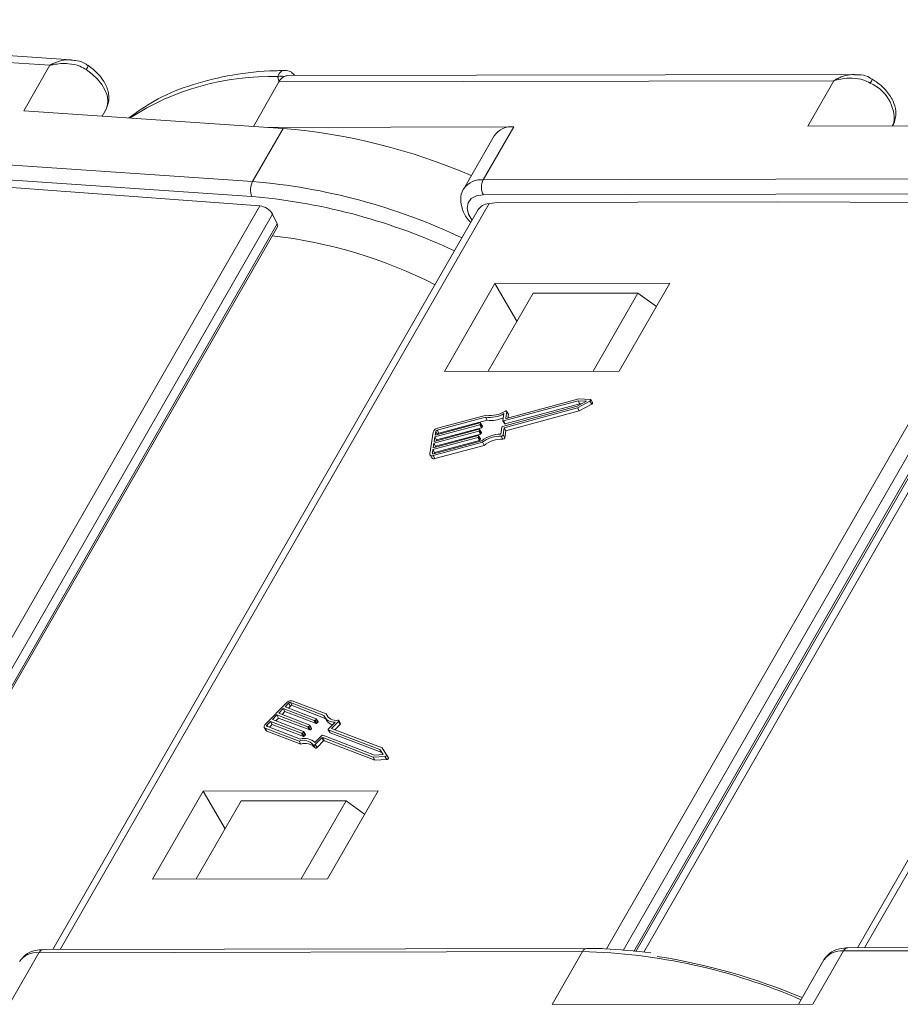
# Model space of a CAD drawing. Header units: millimetres. Extents: x 2471 to 3393, y -390 to 262.
# Tile 33 of 49: x 3081 to 3114, y 100 to 137. Entities that reach past the tile are written whole.
import ezdxf

# ---------------------------------------------------------------- set-up
doc = ezdxf.new("R2010")
doc.units = ezdxf.units.MM

msp = doc.modelspace()

# ---------------------------------------------------------------- linework, layer by layer
at = {"color": 7, "linetype": 'Continuous', "lineweight": 15}
for p, q in [((3082.113, 135.132), (3060.582, 136.6)), ((3082.896, 135.336), (3060.908, 136.835)), ((3081.137, 133.433), (3082.113, 135.132)), ((3112.142, 134.792), (3090.993, 134.745)), ((3090.667, 134.51), (3089.713, 132.848)), ((3111.394, 134.556), (3090.667, 134.51)), ((3110.418, 132.857), (3111.394, 134.556)), ((3081.137, 133.433), (3090.818, 132.773)), ((3084.207, 133.494), (3084.057, 133.234)), ((3084.059, 133.234), (3084.207, 133.494)), ((3110.418, 132.857), (3119.737, 132.878)), ((3113.635, 132.985), (3113.565, 132.864)), ((3113.588, 132.864), (3113.635, 132.985)), ((3113.591, 132.864), (3113.652, 133.021)), ((3113.652, 133.021), (3113.635, 132.985)), ((3090.818, 132.773), (3089.679, 130.791)), ((3099.437, 132.833), (3090.244, 132.812)), ((3098.705, 132.5), (3097.567, 130.517)), ((3099.437, 132.833), (3098.298, 130.85)), ((3068.591, 132.229), (3089.679, 130.791)), ((3089.652, 130.226), (3068.564, 131.664)), ((3098.298, 130.85), (3118.599, 130.895)), ((3089.952, 129.876), (3079.949, 130.615)), ((3118.6, 130.33), (3098.299, 130.285)), ((3098.511, 129.963), (3082.494, 102.085)), ((3089.807, 130.215), (3089.652, 130.226)), ((3098.842, 130.003), (3098.511, 129.963)), ((3098.842, 130.003), (3109.293, 130.026)), ((3102.901, 102.109), (3118.921, 129.993)), ((3118.921, 129.993), (3109.293, 130.026)), ((3128.557, 130.03), (3112.541, 102.151)), ((3073.917, 101.965), (3089.952, 129.876)), ((3090.426, 129.57), (3074.514, 101.873)), ((3098.112, 129.738), (3082.224, 102.084)), ((3090.603, 129.204), (3090.426, 129.57)), ((3119.411, 129.709), (3103.521, 102.053)), ((3128.158, 129.804), (3112.27, 102.151)), ((3074.869, 101.818), (3090.603, 129.204)), ((3103.924, 102.016), (3119.624, 129.342)), ((3104.001, 102.009), (3119.636, 129.222)), ((3074.929, 101.808), (3090.607, 129.098)), ((3119.739, 128.878), (3104.288, 101.983)), ((3098.734, 126.977), (3096.847, 123.692)), ((3105.266, 126.991), (3098.734, 126.977)), ((3099.553, 125.564), (3098.734, 126.977)), ((3103.378, 123.706), (3105.266, 126.991)), ((3098.48, 123.695), (3100.155, 126.612)), ((3104.074, 126.621), (3100.155, 126.612)), ((3102.399, 123.704), (3104.074, 126.621)), ((3104.761, 126.113), (3104.074, 126.621)), ((3096.847, 123.692), (3103.378, 123.706)), ((3101.84, 122.593), (3099.051, 121.84)), ((3101.869, 122.666), (3099.154, 121.933)), ((3101.809, 122.389), (3102.151, 122.579)), ((3101.817, 122.326), (3102.283, 122.585)), ((3102.151, 122.579), (3101.84, 122.593)), ((3101.84, 122.593), (3101.906, 122.48)), ((3102.293, 122.647), (3101.869, 122.666)), ((3102.283, 122.585), (3102.349, 122.472)), ((3102.38, 122.524), (3102.314, 122.637)), ((3099.02, 121.636), (3101.809, 122.389)), ((3099.079, 121.587), (3101.817, 122.326)), ((3101.906, 122.48), (3099.117, 121.727)), ((3099.134, 121.943), (3099.171, 122.189)), ((3099.145, 121.474), (3101.883, 122.213)), ((3099.235, 122.089), (3099.169, 122.202)), ((3099.171, 122.189), (3099.237, 122.076)), ((3101.817, 122.326), (3101.883, 122.213)), ((3101.883, 122.213), (3102.349, 122.472)), ((3101.967, 122.477), (3101.906, 122.48)), ((3098.378, 121.984), (3096.571, 121.496)), ((3098.418, 122.059), (3096.582, 121.564)), ((3098.444, 121.871), (3096.637, 121.383)), ((3098.378, 121.984), (3098.444, 121.871)), ((3099.031, 121.851), (3099.071, 122.113)), ((3099.032, 121.844), (3099.097, 121.731)), ((3099.051, 121.84), (3099.117, 121.727)), ((3099.134, 121.943), (3099.14, 121.933)), ((3099.217, 121.95), (3099.237, 122.076)), ((3098.13, 121.461), (3096.452, 121.008)), ((3096.463, 121.076), (3098.141, 121.529)), ((3098.167, 121.699), (3096.489, 121.246)), ((3096.499, 121.314), (3098.177, 121.767)), ((3096.52, 121.449), (3096.499, 121.314)), ((3096.52, 121.449), (3096.585, 121.337)), ((3098.232, 121.586), (3096.554, 121.133)), ((3096.571, 121.496), (3096.637, 121.383)), ((3098.13, 121.461), (3098.196, 121.348)), ((3098.161, 121.518), (3098.156, 121.484)), ((3098.156, 121.484), (3098.222, 121.371)), ((3098.226, 121.412), (3098.16, 121.525)), ((3098.161, 121.518), (3098.227, 121.405)), ((3098.167, 121.699), (3098.232, 121.586)), ((3098.198, 121.756), (3098.192, 121.722)), ((3098.192, 121.722), (3098.258, 121.609)), ((3098.262, 121.649), (3098.197, 121.762)), ((3098.198, 121.756), (3098.263, 121.643)), ((3098.263, 121.643), (3098.258, 121.609)), ((3098.954, 121.351), (3098.994, 121.613)), ((3099.039, 121.325), (3099.079, 121.587)), ((3099.079, 121.587), (3099.145, 121.474)), ((3099.104, 121.212), (3099.145, 121.474)), ((3096.427, 121.424), (3096.302, 120.61)), ((3098.094, 121.224), (3096.416, 120.771)), ((3096.426, 120.839), (3098.104, 121.292)), ((3096.436, 120.614), (3098.243, 121.101)), ((3096.489, 121.246), (3096.463, 121.076)), ((3098.159, 121.111), (3096.481, 120.658)), ((3096.489, 121.246), (3096.554, 121.133)), ((3098.196, 121.348), (3096.518, 120.895)), ((3096.554, 121.133), (3096.549, 121.1)), ((3098.094, 121.224), (3098.159, 121.111)), ((3098.125, 121.281), (3098.12, 121.247)), ((3098.12, 121.247), (3098.185, 121.134)), ((3098.189, 121.174), (3098.124, 121.287)), ((3098.125, 121.281), (3098.19, 121.168)), ((3098.19, 121.168), (3098.185, 121.134)), ((3098.227, 121.405), (3098.222, 121.371)), ((3098.968, 121.276), (3099.033, 121.163)), ((3099.039, 121.325), (3099.104, 121.212)), ((3096.416, 120.771), (3096.395, 120.635)), ((3096.416, 120.771), (3096.481, 120.658)), ((3096.426, 120.546), (3098.262, 121.041)), ((3096.452, 121.008), (3096.426, 120.839)), ((3096.452, 121.008), (3096.518, 120.895)), ((3096.491, 120.433), (3098.327, 120.928)), ((3096.518, 120.895), (3096.513, 120.862)), ((3098.262, 121.041), (3098.327, 120.928)), ((3096.309, 120.571), (3096.374, 120.458)), ((3096.395, 120.635), (3096.407, 120.614)), ((3096.426, 120.546), (3096.491, 120.433)), ((3096.481, 120.658), (3096.476, 120.625)), ((3090.963, 111.317), (3090.152, 110.501)), ((3091.027, 111.292), (3090.892, 111.156)), ((3090.892, 111.156), (3092.053, 110.71)), ((3091.093, 111.179), (3091.021, 111.107)), ((3091.027, 111.292), (3091.093, 111.179)), ((3092.344, 110.833), (3091.093, 111.314)), ((3091.093, 111.314), (3091.159, 111.201)), ((3092.395, 110.726), (3091.159, 111.201)), ((3092.431, 110.893), (3091.161, 111.382)), ((3090.588, 110.851), (3090.419, 110.681)), ((3091.749, 110.404), (3090.588, 110.851)), ((3090.588, 110.851), (3090.653, 110.738)), ((3090.824, 111.089), (3090.655, 110.919)), ((3090.655, 110.919), (3091.817, 110.472)), ((3090.89, 110.976), (3090.784, 110.869)), ((3091.986, 110.642), (3090.824, 111.089)), ((3090.824, 111.089), (3090.89, 110.976)), ((3092.051, 110.529), (3090.89, 110.976)), ((3092.373, 110.764), (3092.438, 110.651)), ((3092.431, 110.893), (3092.497, 110.78)), ((3092.501, 110.763), (3092.497, 110.78)), ((3090.214, 110.43), (3091.465, 109.949)), ((3090.351, 110.613), (3090.216, 110.477)), ((3090.216, 110.477), (3090.251, 110.416)), ((3090.417, 110.5), (3090.311, 110.393)), ((3091.512, 110.166), (3090.351, 110.613)), ((3090.351, 110.613), (3090.417, 110.5)), ((3091.578, 110.053), (3090.417, 110.5)), ((3090.419, 110.681), (3091.58, 110.234)), ((3090.653, 110.738), (3090.547, 110.631)), ((3091.815, 110.291), (3090.653, 110.738)), ((3091.749, 110.404), (3091.815, 110.291)), ((3091.816, 110.449), (3091.782, 110.415)), ((3091.782, 110.415), (3091.848, 110.302)), ((3091.816, 110.449), (3091.881, 110.336)), ((3091.887, 110.355), (3091.822, 110.468)), ((3091.986, 110.642), (3092.051, 110.529)), ((3092.053, 110.687), (3092.019, 110.653)), ((3092.019, 110.653), (3092.084, 110.54)), ((3092.053, 110.687), (3092.118, 110.574)), ((3092.124, 110.593), (3092.059, 110.706)), ((3092.118, 110.574), (3092.084, 110.54)), ((3092.508, 110.324), (3092.77, 110.586)), ((3092.623, 110.35), (3092.885, 110.613)), ((3092.752, 110.3), (3092.95, 110.5)), ((3092.885, 110.613), (3092.95, 110.5)), ((3092.962, 110.538), (3092.897, 110.651)), ((3090.115, 110.387), (3090.181, 110.274)), ((3090.146, 110.362), (3091.417, 109.874)), ((3090.146, 110.362), (3090.212, 110.249)), ((3090.212, 110.249), (3091.482, 109.761)), ((3091.512, 110.166), (3091.578, 110.053)), ((3091.579, 110.211), (3091.545, 110.177)), ((3091.545, 110.177), (3091.611, 110.064)), ((3091.579, 110.211), (3091.645, 110.098)), ((3091.651, 110.117), (3091.585, 110.23)), ((3091.645, 110.098), (3091.611, 110.064)), ((3091.881, 110.336), (3091.848, 110.302)), ((3092.01, 109.823), (3092.271, 110.086)), ((3092.304, 110.096), (3094.234, 109.354)), ((3092.502, 110.305), (3092.568, 110.192)), ((3094.437, 109.558), (3092.507, 110.3)), ((3092.507, 110.3), (3092.573, 110.187)), ((3094.503, 109.445), (3092.573, 110.187)), ((3094.518, 109.621), (3092.623, 110.35)), ((3091.417, 109.874), (3091.482, 109.761)), ((3091.947, 109.734), (3092.012, 109.621)), ((3092.023, 109.747), (3092.268, 109.993)), ((3092.023, 109.747), (3092.089, 109.634)), ((3092.089, 109.634), (3092.333, 109.88)), ((3092.268, 109.993), (3092.333, 109.88)), ((3092.301, 110.004), (3094.18, 109.281)), ((3092.301, 110.004), (3092.366, 109.891)), ((3092.366, 109.891), (3094.245, 109.168)), ((3094.18, 109.281), (3094.625, 109.301)), ((3094.234, 109.354), (3094.562, 109.369)), ((3094.562, 109.369), (3094.437, 109.558)), ((3094.437, 109.558), (3094.503, 109.445)), ((3094.553, 109.369), (3094.503, 109.445)), ((3094.688, 109.364), (3094.518, 109.621)), ((3094.625, 109.301), (3094.691, 109.188)), ((3094.754, 109.25), (3094.688, 109.363)), ((3094.18, 109.281), (3094.245, 109.168)), ((3094.245, 109.168), (3094.691, 109.188)), ((3087.833, 108.003), (3085.946, 104.719)), ((3094.365, 108.018), (3087.833, 108.003)), ((3088.653, 106.591), (3087.833, 108.003)), ((3092.478, 104.733), (3094.365, 108.018)), ((3089.255, 107.639), (3087.579, 104.722)), ((3093.174, 107.648), (3089.255, 107.639)), ((3093.174, 107.648), (3091.498, 104.731)), ((3093.861, 107.14), (3093.174, 107.648)), ((3085.946, 104.719), (3092.478, 104.733)), ((3080.564, 99.984), (3081.703, 101.966)), ((3081.703, 101.966), (3102.004, 102.011)), ((3102.167, 102.128), (3081.866, 102.083)), ((3100.865, 100.029), (3102.004, 102.011)), ((3110.611, 100.05), (3111.75, 102.032)), ((3111.75, 102.032), (3132.05, 102.077)), ((3132.213, 102.195), (3111.913, 102.15)), ((3111.018, 101.7), (3110.07, 100.049)), ((3110.611, 100.05), (3100.865, 100.029))]:
    msp.add_line(p, q, dxfattribs=at)
at = {"color": 7, "linetype": 'Continuous', "lineweight": 15, "flags": 128}
for points in [[(3083.468, 134.971), (3083.69, 134.8), (3083.885, 134.613), (3084.045, 134.416), (3084.167, 134.215), (3084.246, 134.016), (3084.279, 133.825), (3084.266, 133.65), (3084.207, 133.494)], [(3098.299, 130.285), (3098.045, 130.25), (3097.85, 130.151), (3097.73, 129.994), (3097.695, 129.793), (3097.748, 129.564), (3097.878, 129.332)], [(3102.283, 122.585), (3102.295, 122.593), (3102.306, 122.603), (3102.313, 122.613), (3102.316, 122.624), (3102.316, 122.633), (3102.311, 122.64), (3102.303, 122.645), (3102.293, 122.647)], [(3099.171, 122.189), (3099.171, 122.197), (3099.168, 122.204), (3099.162, 122.209), (3099.154, 122.212), (3099.144, 122.213), (3099.133, 122.211), (3099.121, 122.207), (3099.11, 122.202)], [(3102.349, 122.472), (3102.361, 122.48), (3102.371, 122.49), (3102.378, 122.5), (3102.382, 122.51), (3102.381, 122.52), (3102.38, 122.524)], [(3099.051, 121.84), (3099.047, 121.839), (3099.042, 121.839), (3099.039, 121.839), (3099.036, 121.84), (3099.033, 121.842), (3099.031, 121.845), (3099.031, 121.847), (3099.031, 121.851)], [(3099.154, 121.933), (3099.15, 121.932), (3099.145, 121.932), (3099.142, 121.932), (3099.139, 121.933), (3099.136, 121.935), (3099.134, 121.937), (3099.134, 121.94), (3099.134, 121.943)], [(3099.237, 122.076), (3099.237, 122.084), (3099.235, 122.089)], [(3098.141, 121.529), (3098.145, 121.53), (3098.149, 121.53), (3098.153, 121.53), (3098.156, 121.529), (3098.159, 121.527), (3098.161, 121.524), (3098.161, 121.522), (3098.161, 121.518)], [(3098.177, 121.767), (3098.182, 121.767), (3098.186, 121.768), (3098.19, 121.767), (3098.193, 121.766), (3098.195, 121.764), (3098.197, 121.762), (3098.198, 121.759), (3098.198, 121.756)], [(3098.104, 121.292), (3098.109, 121.292), (3098.113, 121.293), (3098.117, 121.292), (3098.12, 121.291), (3098.122, 121.289), (3098.124, 121.287), (3098.125, 121.284), (3098.125, 121.281)], [(3096.302, 120.61), (3096.302, 120.591), (3096.307, 120.574), (3096.317, 120.56), (3096.332, 120.549), (3096.351, 120.542), (3096.374, 120.539), (3096.399, 120.54), (3096.426, 120.546)], [(3096.395, 120.635), (3096.395, 120.629), (3096.397, 120.623), (3096.4, 120.618), (3096.405, 120.615), (3096.411, 120.612), (3096.419, 120.611), (3096.427, 120.612), (3096.436, 120.614)], [(3090.152, 110.501), (3090.134, 110.481), (3090.12, 110.459), (3090.111, 110.438), (3090.108, 110.418), (3090.11, 110.4), (3090.117, 110.384), (3090.129, 110.372), (3090.146, 110.362)], [(3090.216, 110.477), (3090.21, 110.47), (3090.205, 110.463), (3090.202, 110.456), (3090.201, 110.449), (3090.202, 110.443), (3090.204, 110.438), (3090.208, 110.433), (3090.214, 110.43)], [(3091.817, 110.472), (3091.819, 110.47), (3091.822, 110.468), (3091.823, 110.466), (3091.823, 110.463), (3091.822, 110.459), (3091.821, 110.456), (3091.819, 110.452), (3091.816, 110.449)], [(3092.053, 110.71), (3092.056, 110.708), (3092.058, 110.706), (3092.059, 110.704), (3092.06, 110.701), (3092.059, 110.697), (3092.058, 110.694), (3092.056, 110.69), (3092.053, 110.687)], [(3092.885, 110.613), (3092.892, 110.622), (3092.897, 110.631), (3092.899, 110.64), (3092.898, 110.647), (3092.894, 110.654), (3092.888, 110.658), (3092.88, 110.661), (3092.869, 110.661)], [(3092.95, 110.5), (3092.958, 110.509), (3092.962, 110.518), (3092.965, 110.527), (3092.964, 110.534), (3092.962, 110.538)], [(3091.58, 110.234), (3091.583, 110.232), (3091.585, 110.23), (3091.586, 110.228), (3091.586, 110.225), (3091.586, 110.221), (3091.584, 110.218), (3091.582, 110.214), (3091.579, 110.211)], [(3092.507, 110.3), (3092.504, 110.302), (3092.502, 110.304), (3092.501, 110.307), (3092.501, 110.31), (3092.501, 110.313), (3092.503, 110.317), (3092.505, 110.32), (3092.508, 110.324)], [(3091.947, 109.734), (3091.952, 109.728), (3091.959, 109.725), (3091.969, 109.723), (3091.979, 109.724), (3091.991, 109.727), (3092.003, 109.732), (3092.014, 109.739), (3092.023, 109.747)], [(3092.012, 109.621), (3092.017, 109.615), (3092.025, 109.612), (3092.034, 109.61), (3092.045, 109.611), (3092.057, 109.614), (3092.068, 109.619), (3092.079, 109.626), (3092.089, 109.634)], [(3094.625, 109.301), (3094.638, 109.304), (3094.652, 109.309), (3094.665, 109.316), (3094.676, 109.325), (3094.684, 109.336), (3094.689, 109.346), (3094.69, 109.356), (3094.688, 109.364)], [(3094.691, 109.188), (3094.704, 109.191), (3094.718, 109.196), (3094.73, 109.203), (3094.742, 109.212), (3094.75, 109.223), (3094.755, 109.233), (3094.756, 109.243), (3094.754, 109.25)]]:
    msp.add_lwpolyline(points, dxfattribs=at)
at = {"color": 7, "linetype": 'Continuous', "lineweight": 15}
for centre, radius, start, end in [((3083.226, 135.162), 0.308, 321.7672, 354.1008), ((3090.34, 125.086), 9.626, 88.2837, 122.9555), ((3090.75, 134.38), 0.35, 71.5241, 110.4784), ((3091.112, 134.276), 0.503, 119.9328, 152.1961), ((3090.995, 134.462), 0.283, 90.3832, 118.3046), ((3112.156, 134.858), 0.712, 326.4517, 340.1209), ((3112.186, 133.123), 1.455, 354.5664, 67.2376), ((3099.354, 132.045), 0.792, 83.9702, 144.9679), ((3088.944, 110.397), 22.454, 66.6333, 85.2128), ((3090.267, 130.48), 0.666, 152.1335, 202.4053), ((3087.753, 108.112), 22.761, 64.6371, 85.147), ((3098.216, 130.057), 0.798, 84.1067, 143.5228), ((3098.845, 130.569), 0.615, 152.7297, 207.5188), ((3087.749, 108.055), 22.255, 64.8035, 84.6939), ((3088.41, 111.069), 17.805, 62.982, 83.5403), ((3098.586, 122.995), 0.95, 259.8133, 303.4569), ((3098.541, 123.032), 1.061, 261.1913, 299.9652), ((3098.606, 122.882), 1.024, 260.8827, 295.4804), ((3096.626, 121.359), 0.209, 102.2529, 161.8162), ((3096.586, 121.428), 0.0698, 102.2529, 161.8162), ((3098.123, 121.495), 0.0349, 282.2529, 341.8162), ((3098.159, 121.733), 0.0349, 282.2529, 341.8162), ((3098.225, 121.62), 0.0349, 282.2529, 341.8162), ((3098.254, 121.645), 0.00967, 349.0563, 29.2875), ((3099.027, 121.602), 0.0349, 102.2529, 161.8162), ((3099.11, 121.742), 0.0168, 221.6755, 294.2872), ((3096.652, 121.315), 0.0698, 102.2529, 161.8162), ((3098.087, 121.258), 0.0349, 282.2529, 341.8162), ((3098.152, 121.145), 0.0349, 282.2529, 341.8162), ((3098.181, 121.17), 0.00967, 349.0563, 29.2875), ((3098.188, 121.382), 0.0349, 282.2529, 341.8162), ((3098.217, 121.407), 0.00967, 349.0563, 29.2875), ((3099.008, 120.059), 1.293, 92.3955, 126.2747), ((3098.944, 120.17), 1.106, 88.7409, 128.0528), ((3099.009, 120.057), 1.106, 88.7409, 128.0528), ((3098.971, 121.348), 0.0716, 267.5104, 341.2122), ((3099.036, 121.235), 0.0716, 267.5104, 341.2122), ((3096.45, 120.525), 0.101, 221.6755, 294.2872), ((3091.119, 111.177), 0.209, 78.4324, 137.9957), ((3091.079, 111.246), 0.0698, 78.4324, 137.9957), ((3091.145, 111.133), 0.0698, 78.4324, 137.9957), ((3092.713, 110.98), 0.398, 201.6581, 278.1138), ((3092.778, 111.017), 0.367, 199.6453, 284.4409), ((3091.756, 110.438), 0.0349, 258.4324, 317.9957), ((3091.993, 110.676), 0.0349, 258.4324, 317.9957), ((3092.058, 110.563), 0.0349, 258.4324, 317.9957), ((3092.108, 110.587), 0.0168, 305.9614, 18.5731), ((3092.74, 110.841), 0.356, 212.2867, 259.4413), ((3090.231, 110.304), 0.058, 210.9611, 251.1923), ((3091.519, 110.2), 0.0349, 258.4324, 317.9957), ((3091.585, 110.087), 0.0349, 258.4324, 317.9957), ((3091.635, 110.111), 0.0168, 305.9614, 18.5731), ((3091.822, 110.325), 0.0349, 258.4324, 317.9957), ((3091.871, 110.349), 0.0168, 305.9614, 18.5731), ((3092.297, 110.062), 0.0349, 78.4324, 137.9957), ((3092.576, 110.197), 0.00967, 210.9611, 251.1923), ((3091.584, 109.434), 0.471, 39.6341, 110.8073), ((3091.629, 109.42), 0.555, 46.6309, 107.2395), ((3091.65, 109.321), 0.471, 39.6341, 110.8073), ((3092.294, 109.97), 0.0349, 78.4324, 137.9957), ((3092.359, 109.857), 0.0349, 78.4324, 137.9957), ((3081.62, 101.178), 0.792, 83.9702, 144.9679), ((3081.887, 101.883), 0.201, 95.8172, 155.7418), ((3102.181, 101.937), 0.192, 94.1665, 157.3778), ((3101.47, 80.215), 21.803, 66.5041, 88.596), ((3111.666, 101.245), 0.792, 83.9702, 144.9679), ((3111.933, 101.95), 0.201, 95.8172, 155.7418), ((3101.284, 79.195), 22.902, 67.0711, 81.1822)]:
    msp.add_arc(centre, radius, start, end, dxfattribs=at)
for centre, major_axis, ratio, start_param, end_param in [((3098.839, 129.398), (-0.75, 0.294), 0.653837, 5.400501, 6.185818), ((3090.088, 129.595), (-0.346, 0.201), 0.573923, 3.846028, 5.416824), ((3090.4, 129.219), (-0.207, 0.121), 0.573923, 3.145085, 3.846028)]:
    msp.add_ellipse(centre, major_axis=major_axis, ratio=ratio, start_param=start_param, end_param=end_param, dxfattribs=at)
for points, knots in [([(3082.905, 135.332), (3082.89, 135.335), (3082.856, 135.34), (3082.711, 135.337), (3082.526, 135.309), (3082.336, 135.242), (3082.249, 135.203), (3082.2, 135.179), (3082.172, 135.165), (3082.147, 135.152), (3082.132, 135.143), (3082.123, 135.138), (3082.117, 135.135), (3082.115, 135.133), (3082.113, 135.132)], [0, 0, 0, 0, 0.055896, 0.131149, 0.539625, 0.736166, 0.845999, 0.878184, 0.92841, 0.957877, 0.975205, 0.990478, 0.992694, 1, 1, 1, 1]), ([(3082.113, 135.132), (3082.115, 135.133), (3082.124, 135.135), (3082.155, 135.142), (3082.193, 135.15), (3082.409, 135.192), (3082.758, 135.214), (3083.187, 135.133), (3083.39, 135.016), (3083.468, 134.971)], [0, 0, 0, 0, 0.005088, 0.020369, 0.070807, 0.089086, 0.500311, 0.809226, 1, 1, 1, 1]), ([(3083.526, 135.122), (3083.498, 135.145), (3083.382, 135.236), (3083.164, 135.309), (3082.979, 135.319), (3082.904, 135.323)], [0, 0, 0, 0, 0.16622, 0.662713, 1, 1, 1, 1]), ([(3084.208, 133.496), (3084.249, 133.595), (3084.338, 133.807), (3084.299, 134.184), (3084.114, 134.587), (3083.827, 134.913), (3083.601, 135.079), (3083.532, 135.13)], [0, 0, 0, 0, 0.179688, 0.382213, 0.611877, 0.88118, 1, 1, 1, 1]), ([(3090.882, 134.935), (3090.694, 134.932), (3089.95, 134.919), (3088.722, 134.763), (3087.273, 134.387), (3086.03, 133.865), (3085.365, 133.385), (3085.061, 133.166)], [0, 0, 0, 0, 0.0806498, 0.320192, 0.5598826, 0.7985525, 1, 1, 1, 1]), ([(3090.628, 134.707), (3090.633, 134.727), (3090.647, 134.789), (3090.709, 134.877), (3090.795, 134.94), (3090.86, 134.933), (3090.88, 134.931)], [0, 0, 0, 0, 0.146645, 0.448799, 0.822208, 1, 1, 1, 1]), ([(3090.667, 134.51), (3090.667, 134.511), (3090.652, 134.564), (3090.634, 134.627), (3090.629, 134.695), (3090.628, 134.707)], [0, 0, 0, 0, 0.012087, 0.82463, 1, 1, 1, 1]), ([(3091.259, 134.746), (3091.219, 134.79), (3091.135, 134.881), (3090.992, 134.943), (3090.904, 134.935), (3090.88, 134.933)], [0, 0, 0, 0, 0.401699, 0.835997, 1, 1, 1, 1]), ([(3112.155, 134.791), (3112.151, 134.791), (3112.126, 134.794), (3111.989, 134.784), (3111.802, 134.751), (3111.614, 134.676), (3111.528, 134.633), (3111.479, 134.607), (3111.452, 134.591), (3111.428, 134.577), (3111.413, 134.568), (3111.404, 134.562), (3111.398, 134.559), (3111.396, 134.557), (3111.394, 134.556)], [0, 0, 0, 0, 0.015472, 0.093947, 0.519913, 0.724869, 0.839405, 0.872969, 0.925345, 0.956074, 0.974144, 0.99007, 0.992381, 1, 1, 1, 1]), ([(3112.82, 134.607), (3112.79, 134.629), (3112.67, 134.715), (3112.436, 134.78), (3112.24, 134.78), (3112.154, 134.78)], [0, 0, 0, 0, 0.1581466, 0.6324759, 1, 1, 1, 1]), ([(3111.394, 134.556), (3111.396, 134.557), (3111.405, 134.559), (3111.435, 134.569), (3111.472, 134.579), (3111.682, 134.633), (3112.027, 134.673), (3112.46, 134.613), (3112.669, 134.506), (3112.749, 134.465)], [0, 0, 0, 0, 0.005088, 0.020369, 0.070807, 0.089086, 0.500311, 0.809226, 1, 1, 1, 1]), ([(3113.652, 133.021), (3113.679, 133.124), (3113.737, 133.348), (3113.651, 133.73), (3113.412, 134.138), (3113.096, 134.44), (3112.877, 134.583), (3112.825, 134.616)], [0, 0, 0, 0, 0.17956, 0.389755, 0.635768, 0.914648, 1, 1, 1, 1]), ([(3097.588, 130.532), (3097.575, 130.516), (3097.478, 130.408), (3097.438, 130.119), (3097.506, 129.734), (3097.647, 129.432), (3097.803, 129.286), (3097.835, 129.256)], [0, 0, 0, 0, 0.04539, 0.324809, 0.598218, 0.917418, 1, 1, 1, 1]), ([(3081.866, 102.083), (3081.763, 102.076), (3081.516, 102.06), (3081.191, 101.923), (3081.052, 101.73), (3080.993, 101.647)], [0, 0, 0, 0, 0.291084, 0.698935, 1, 1, 1, 1]), ([(3104.557, 101.958), (3103.972, 102.026), (3103.158, 102.12), (3102.384, 102.127), (3102.167, 102.128)], [0, 0, 0, 0, 0.718456, 1, 1, 1, 1]), ([(3111.913, 102.15), (3111.81, 102.143), (3111.562, 102.126), (3111.237, 101.99), (3111.099, 101.796), (3111.04, 101.714)], [0, 0, 0, 0, 0.291084, 0.698935, 1, 1, 1, 1])]:
    msp.add_open_spline(points, degree=3, knots=knots, dxfattribs=at)

doc.saveas('drawing.dxf')
